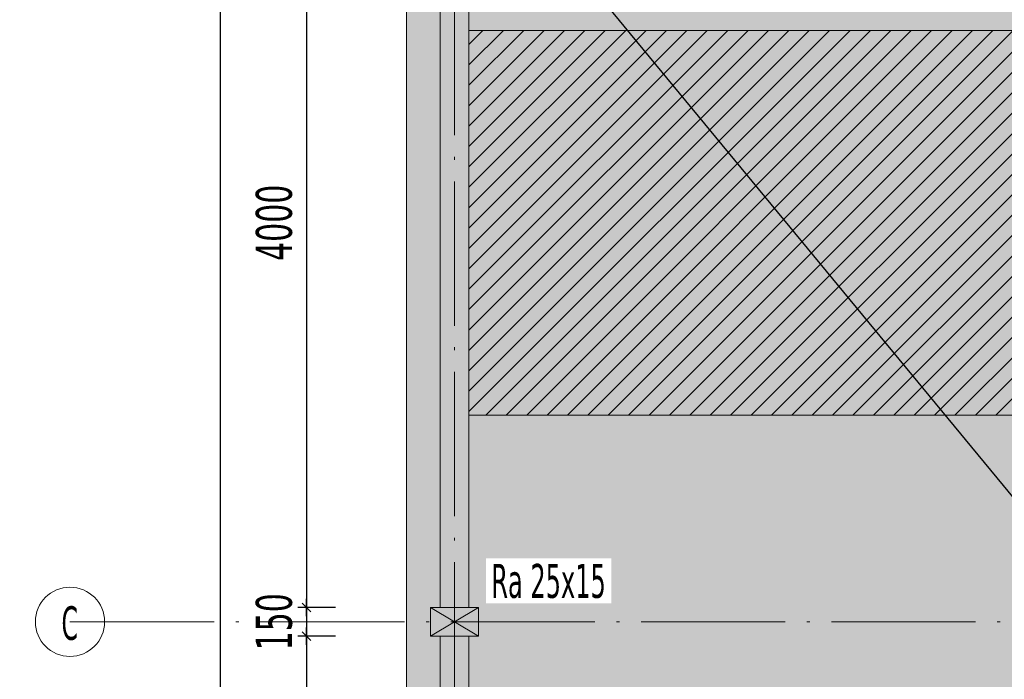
# Model space of a CAD drawing. Header units: millimetres. Extents: x 0 to 1517, y -116 to 725.
# Tile 17 of 256: x 357 to 425, y 90 to 135. Entities that reach past the tile are written whole.
import ezdxf

# ---------------------------------------------------------------- set-up
doc = ezdxf.new("R2010")
doc.units = ezdxf.units.MM
doc.linetypes.add('CADWORK_5', pattern=[13.2, 10, -1.5, 0.2, -1.5])
doc.layers.add('Ech.1_75', color=7, linetype='Continuous')
doc.styles.add('tahoma-', font='txt', dxfattribs={"height": 1})
doc.styles.add('tahoma-z-r', font='txt', dxfattribs={"width": 0.704918})
doc.dimstyles.new('ISO-25', dxfattribs={"dimtxt": 2.5, "dimasz": 2.5, "dimexe": 1.25, "dimexo": 0.625, "dimtad": 1, "dimtxsty": 'Standard', "dimcen": 2.5, "dimadec": 0, "dimazin": 0, "dimtfac": 1, "dimtmove": 0, "dimatfit": 3, "dimfxl": 1, "dimarcsym": 0})

# ---------------------------------------------------------------- blocks, each defined once
blk = doc.blocks.new('cw-dimension-symbol5')
at = {"linetype": 'Continuous', "lineweight": -2}
blk.add_hatch(color=0, dxfattribs=at).paths.add_polyline_path([(0, 0), (-1, 0.25), (-1, -0.25)])
at = {"color": 0, "linetype": 'Continuous', "lineweight": -2}
for p, q in [((0, 0), (-1, 0.25)), ((-1, 0.25), (-1, -0.25)), ((-1, -0.25), (0, 0))]:
    blk.add_line(p, q, dxfattribs=at)
blk = doc.blocks.new('*D112')
at = {"layer": 'Defpoints', "color": 0}
for p in [(388.241, 147.988), (479.575, 37.322), (479.575, 37.322)]:
    blk.add_point(p, dxfattribs=at)
at = {"layer": 'Ech.1_75', "color": 0, "linetype": 'Continuous', "lineweight": -2}
for p, q in [((388.241, 147.988), (388.704, 148.37)), ((389.005, 147.063), (478.811, 38.247)), ((479.575, 37.322), (480.037, 37.704))]:
    blk.add_line(p, q, dxfattribs=at)
at = {"layer": 'Ech.1_75', "color": 0, "lineweight": -2, "xscale": 1.200000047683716, "yscale": 1.200000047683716, "zscale": 1.200000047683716}
for p, rotation in [((388.241, 147.988), 129.5328984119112), ((479.575, 37.322), 309.5328984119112)]:
    blk.add_blockref('cw-dimension-symbol5', p, dxfattribs=dict(at, rotation=rotation))
blk = doc.blocks.new('cw-dimension-symbol2')
at = {"color": 0, "linetype": 'Continuous', "lineweight": -2}
for p, q in [((-1, 0), (1, 0)), ((-0.5, -0.5), (0.5, 0.5))]:
    blk.add_line(p, q, dxfattribs=at)
blk = doc.blocks.new('*D157')
at = {"layer": 'Defpoints', "color": 0}
for p in [(378.985, 147.988), (376.985, 94.655), (378.985, 94.655)]:
    blk.add_point(p, dxfattribs=at)
at = {"layer": 'Ech.1_75', "color": 0, "linetype": 'Continuous', "lineweight": -2}
for p, q in [((378.985, 147.988), (376.385, 147.988)), ((376.985, 147.388), (376.985, 95.255)), ((378.985, 94.655), (376.385, 94.655))]:
    blk.add_line(p, q, dxfattribs=at)
at = {"layer": 'Ech.1_75', "color": 0, "lineweight": -2, "xscale": 0.6000000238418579, "yscale": 0.6000000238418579, "zscale": 0.6000000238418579}
for p, rotation in [((376.985, 147.988), 90), ((376.985, 94.655), 270)]:
    blk.add_blockref('cw-dimension-symbol2', p, dxfattribs=dict(at, rotation=rotation))
at = {"layer": 'Ech.1_75', "color": 7, "linetype": 'Continuous', "lineweight": 5, "insert": (374.735, 121.322), "char_height": 2.5, "attachment_point": 5, "rotation": 90, "style": 'tahoma-z-r'}
blk.add_mtext('4000', dxfattribs=at)
blk = doc.blocks.new('*D158')
at = {"layer": 'Defpoints', "color": 0}
for p in [(378.985, 94.655), (376.985, 92.655), (378.985, 92.655)]:
    blk.add_point(p, dxfattribs=at)
at = {"layer": 'Ech.1_75', "color": 0, "linetype": 'Continuous', "lineweight": -2}
for p, q in [((378.985, 94.655), (376.385, 94.655)), ((376.985, 94.055), (376.985, 93.255)), ((378.985, 92.655), (376.385, 92.655))]:
    blk.add_line(p, q, dxfattribs=at)
at = {"layer": 'Ech.1_75', "color": 0, "lineweight": -2, "xscale": 0.6000000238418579, "yscale": 0.6000000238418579, "zscale": 0.6000000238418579}
for p, rotation in [((376.985, 94.655), 90), ((376.985, 92.655), 270)]:
    blk.add_blockref('cw-dimension-symbol2', p, dxfattribs=dict(at, rotation=rotation))
at = {"layer": 'Ech.1_75', "color": 7, "linetype": 'Continuous', "lineweight": 5, "insert": (374.735, 93.655), "char_height": 2.5, "attachment_point": 5, "rotation": 90, "style": 'tahoma-z-r'}
blk.add_mtext('150', dxfattribs=at)
blk = doc.blocks.new('*D159')
at = {"layer": 'Defpoints', "color": 0}
for p in [(378.985, 92.655), (376.985, 39.322), (378.985, 39.322)]:
    blk.add_point(p, dxfattribs=at)
at = {"layer": 'Ech.1_75', "color": 0, "linetype": 'Continuous', "lineweight": -2}
for p, q in [((378.985, 92.655), (376.385, 92.655)), ((376.985, 92.055), (376.985, 39.922)), ((378.985, 39.322), (376.385, 39.322))]:
    blk.add_line(p, q, dxfattribs=at)
at = {"layer": 'Ech.1_75', "color": 0, "lineweight": -2, "xscale": 0.6000000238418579, "yscale": 0.6000000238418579, "zscale": 0.6000000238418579}
for p, rotation in [((376.985, 92.655), 90), ((376.985, 39.322), 270)]:
    blk.add_blockref('cw-dimension-symbol2', p, dxfattribs=dict(at, rotation=rotation))
at = {"layer": 'Ech.1_75', "color": 7, "linetype": 'Continuous', "lineweight": 5, "insert": (374.735, 65.988), "char_height": 2.5, "attachment_point": 5, "rotation": 90, "style": 'tahoma-z-r'}
blk.add_mtext('4000', dxfattribs=at)
blk = doc.blocks.new('*D165')
at = {"layer": 'Defpoints', "color": 0}
for p in [(372.985, 149.988), (370.985, -72.012), (372.985, -72.012)]:
    blk.add_point(p, dxfattribs=at)
at = {"layer": 'Ech.1_75', "color": 0, "linetype": 'Continuous', "lineweight": -2}
for p, q in [((372.985, 149.988), (370.385, 149.988)), ((370.985, 149.388), (370.985, -71.412)), ((372.985, -72.012), (370.385, -72.012))]:
    blk.add_line(p, q, dxfattribs=at)
at = {"layer": 'Ech.1_75', "color": 0, "lineweight": -2, "xscale": 0.6000000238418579, "yscale": 0.6000000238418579, "zscale": 0.6000000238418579}
for p, rotation in [((370.985, 149.988), 90), ((370.985, -72.012), 270)]:
    blk.add_blockref('cw-dimension-symbol2', p, dxfattribs=dict(at, rotation=rotation))
at = {"layer": 'Ech.1_75', "color": 7, "linetype": 'Continuous', "lineweight": 5, "insert": (368.735, 38.988), "char_height": 2.5, "attachment_point": 5, "rotation": 90, "style": 'tahoma-z-r'}
blk.add_mtext('16650', dxfattribs=at)

msp = doc.modelspace()

# ---------------------------------------------------------------- hatches: boundary and pattern name
at = {"layer": 'Ech.1_75', "linetype": 'Continuous', "lineweight": 5, "true_color": 0xfdfdfd, "transparency": 33554687}
for points in [[(388.241, 147.988), (386.241, 147.988), (386.241, 94.655), (388.241, 94.655), (388.241, 147.988)], [(388.241, 92.655), (386.241, 92.655), (386.241, 39.322), (388.241, 39.322), (388.241, 92.655)]]:
    msp.add_hatch(color=7, dxfattribs=at).paths.add_polyline_path(points)
at = {"layer": 'Ech.1_75', "linetype": 'Continuous', "lineweight": 5, "true_color": 0xf3f3f3, "transparency": 33554687}
for points in [[(388.241, 134.655), (480.868, 134.655), (480.868, 147.195), (480.78, 147.195), (480.692, 147.302), (480.632, 147.302), (480.632, 147.064), (480.721, 147.024), (480.721, 146.687), (480.632, 146.647), (480.632, 146.408), (480.77, 146.408), (480.77, 146.495), (480.79, 146.495), (480.79, 146.388), (480.612, 146.388), (480.612, 146.66), (480.701, 146.7), (480.701, 147.011), (480.612, 147.051), (480.612, 147.322), (480.548, 147.322), (480.548, 146.655), (480.468, 146.655), (480.468, 147.908), (479.215, 147.908), (479.215, 147.988), (434.908, 147.988), (434.908, 147.322), (432.908, 147.322), (432.908, 147.988), (388.241, 147.988), (388.241, 134.655)], [(383.908, -67.012), (386.588, -67.012), (386.588, -30.138), (386.748, -30.138), (386.748, -67.012), (388.241, -67.012), (388.241, -29.425), (387.148, -29.425), (387.148, -30.678), (387.068, -30.678), (387.068, -30.945), (386.89, -30.945), (386.89, -30.838), (386.91, -30.838), (386.91, -30.925), (387.048, -30.925), (387.048, -30.687), (386.959, -30.647), (386.959, -30.31), (387.048, -30.27), (387.048, -30.032), (386.988, -30.032), (386.9, -30.138), (386.792, -30.138), (386.703, -30.032), (386.633, -30.032), (386.544, -30.138), (386.436, -30.138), (386.348, -30.032), (386.288, -30.032), (386.288, -30.27), (386.377, -30.31), (386.377, -30.647), (386.288, -30.687), (386.288, -30.925), (386.426, -30.925), (386.426, -30.838), (386.446, -30.838), (386.446, -30.945), (386.268, -30.945), (386.268, -30.674), (386.357, -30.634), (386.357, -30.323), (386.268, -30.283), (386.268, -30.012), (386.357, -30.012), (386.446, -30.118), (386.535, -30.118), (386.624, -30.012), (386.401, -30.012), (386.401, -29.345), (385.575, -29.345), (385.575, -27.345), (386.241, -27.345), (386.241, 37.322), (385.575, 37.322), (385.575, 39.322), (386.241, 39.322), (386.241, 92.655), (385.575, 92.655), (385.575, 94.655), (386.241, 94.655), (386.241, 145.655), (383.908, 145.655), (383.908, -67.012)]]:
    msp.add_hatch(color=7, dxfattribs=at).paths.add_polyline_path(points)
at = {"layer": 'Ech.1_75', "linetype": 'Continuous', "lineweight": 5, "true_color": 0xdcdcdc, "transparency": 33554687}
for points in [[(388.241, 107.988), (480.868, 107.988), (480.868, 134.655), (388.241, 134.655), (388.241, 107.988)], [(385.575, 92.655), (388.908, 92.655), (388.908, 94.655), (385.575, 94.655), (385.575, 92.655)]]:
    msp.add_hatch(color=254, dxfattribs=at).paths.add_polyline_path(points)
at = {"layer": 'Ech.1_75', "linetype": 'Continuous', "lineweight": 5, "transparency": 33554687}
h = msp.add_hatch(dxfattribs=at)
h.set_pattern_fill('CDWK_11', style=0, pattern_type=2)
h.set_pattern_definition([(45, (0, 0), (-0.7071068, 0.7071068), [])])
h.paths.add_polyline_path([(388.241, 107.988), (480.868, 107.988), (480.868, 134.655), (388.241, 134.655), (388.241, 107.988)])
at = {"layer": 'Ech.1_75', "linetype": 'Continuous', "lineweight": 5, "true_color": 0xf3f3f3, "transparency": 33554687}
h = msp.add_hatch(color=7, dxfattribs=at)
h.paths.add_polyline_path([(435.241, 107.988), (388.241, 107.988), (388.241, 94.655), (388.908, 94.655), (388.908, 92.655), (388.241, 92.655), (388.241, 39.322), (388.908, 39.322), (388.908, 37.322), (432.575, 37.322), (432.575, 39.655), (435.241, 39.655), (435.241, 37.322), (479.575, 37.322), (479.575, 54.655), (480.908, 54.655), (480.908, 55.522), (481.041, 55.522), (481.041, 56.055), (480.375, 56.055), (480.375, 56.455), (479.256, 56.455), (479.256, 56.588), (479.29, 56.588), (479.29, 64.855), (479.256, 64.855), (479.256, 64.988), (480.375, 64.988), (480.375, 65.388), (481.041, 65.388), (481.041, 76.455), (480.908, 76.455), (480.908, 77.322), (479.575, 77.322), (479.575, 92.655), (478.908, 92.655), (478.908, 94.655), (479.215, 94.655), (479.215, 94.735), (480.468, 94.735), (480.468, 95.988), (480.548, 95.988), (480.548, 96.255), (480.726, 96.255), (480.726, 96.148), (480.706, 96.148), (480.706, 96.235), (480.568, 96.235), (480.568, 95.997), (480.657, 95.957), (480.657, 95.62), (480.568, 95.58), (480.568, 95.342), (480.628, 95.342), (480.716, 95.448), (480.824, 95.448), (480.913, 95.342), (480.983, 95.342), (481.072, 95.448), (481.18, 95.448), (481.268, 95.342), (481.328, 95.342), (481.328, 95.58), (481.239, 95.62), (481.239, 95.957), (481.328, 95.997), (481.328, 96.235), (481.19, 96.235), (481.19, 96.148), (481.17, 96.148), (481.17, 96.255), (481.348, 96.255), (481.348, 95.984), (481.259, 95.944), (481.259, 95.633), (481.348, 95.593), (481.348, 95.322), (481.259, 95.322), (481.17, 95.428), (481.081, 95.428), (480.992, 95.322), (481.215, 95.322), (481.215, 94.655), (481.575, 94.655), (481.575, 107.988), (481.028, 107.988), (481.028, 95.448), (480.868, 95.448), (480.868, 107.988), (435.241, 107.988)])
h.paths.add_polyline_path([(435.241, 94.988), (435.241, 92.322), (432.575, 92.322), (432.575, 94.988), (435.241, 94.988)])

# ---------------------------------------------------------------- linework, layer by layer
at = {"layer": 'Ech.1_75', "color": 9, "linetype": 'Continuous', "lineweight": 5, "transparency": 33554687}
for p, q in [((388.908, 92.655), (385.575, 94.655)), ((388.908, 94.655), (385.575, 92.655))]:
    msp.add_line(p, q, dxfattribs=at)
at = {"layer": 'Ech.1_75', "color": 7, "linetype": 'CADWORK_5', "lineweight": 5}
msp.add_lwpolyline([(387.241, -97.012), (387.241, 215.655)], dxfattribs=at)
at = {"layer": 'Ech.1_75', "color": 7, "linetype": 'Continuous', "lineweight": 5}
for points in [[(388.241, 147.988), (386.241, 147.988), (386.241, 94.655), (388.241, 94.655), (388.241, 147.988)], [(388.241, 107.988), (480.868, 107.988), (480.868, 134.655), (388.241, 134.655), (388.241, 107.988)], [(385.575, 92.655), (388.908, 92.655), (388.908, 94.655), (385.575, 94.655), (385.575, 92.655)], [(388.241, 92.655), (386.241, 92.655), (386.241, 39.322), (388.241, 39.322), (388.241, 92.655)]]:
    msp.add_lwpolyline(points, close=True, dxfattribs=at)
for points in [[(432.908, 147.988), (388.241, 147.988), (388.241, 134.655), (388.241, 134.655), (480.868, 134.655)], [(386.241, 39.322), (386.241, 92.655), (385.575, 92.655), (385.575, 94.655), (386.241, 94.655), (386.241, 145.655), (383.908, 145.655), (383.908, -67.012)], [(435.241, 107.988), (388.241, 107.988), (388.241, 94.655), (388.908, 94.655), (388.908, 92.655), (388.241, 92.655), (388.241, 39.322)]]:
    msp.add_lwpolyline(points, dxfattribs=at)

# ---------------------------------------------------------------- dimensions: what is measured, and where the dimension line sits
for base, p1, p2, text, override, picture, middle in [((370.985, -72.012), (372.985, 149.988), (372.985, -72.012), '16650', {"dimtxt": 2.5, "dimasz": 0.6, "dimexe": 0.6, "dimexo": 0, "dimgap": 0, "dimdec": 2, "dimlfac": 1, "dimtxsty": 'tahoma-z-r', "dimblk": 'cw-dimension-symbol2', "dimclrt": 7, "dimtmove": 2}, '*D165', (368.735, 38.988)), ((376.985, 94.655), (378.985, 147.988), (378.985, 94.655), '4000', {"dimtxt": 2.5, "dimasz": 0.6, "dimexe": 0.6, "dimexo": 0, "dimgap": 0, "dimdec": 2, "dimlfac": 1, "dimtxsty": 'tahoma-z-r', "dimblk": 'cw-dimension-symbol2', "dimclrt": 7, "dimtmove": 2}, '*D157', (374.735, 121.322)), ((376.985, 92.655), (378.985, 94.655), (378.985, 92.655), '150', {"dimtxt": 2.5, "dimasz": 0.6, "dimexe": 0.6, "dimexo": 0, "dimgap": 0, "dimdec": 0, "dimlfac": 1, "dimtxsty": 'tahoma-z-r', "dimblk": 'cw-dimension-symbol2', "dimclrt": 7, "dimtmove": 2}, '*D158', (374.735, 93.655)), ((376.985, 39.322), (378.985, 92.655), (378.985, 39.322), '4000', {"dimtxt": 2.5, "dimasz": 0.6, "dimexe": 0.6, "dimexo": 0, "dimgap": 0, "dimdec": 2, "dimlfac": 1, "dimtxsty": 'tahoma-z-r', "dimblk": 'cw-dimension-symbol2', "dimclrt": 7, "dimtmove": 2}, '*D159', (374.735, 65.988))]:
    dim = msp.add_linear_dim(base=base, p1=p1, p2=p2, angle=270, text=text, dimstyle='ISO-25', override=override, dxfattribs=at)
    dim.commit()
    dim.dimension.update_dxf_attribs({"geometry": picture, "text_midpoint": middle, "dimtype": 161, "text_rotation": 90})

# ---------------------------------------------------------------- wipeouts: each hides what was drawn before it
at = {"linetype": 'Continuous'}
msp.add_wipeout([(360.575, 91.255), (360.59, 91.255), (360.605, 91.255), (360.62, 91.256), (360.635, 91.256), (360.65, 91.256), (360.665, 91.257), (360.68, 91.257), (360.695, 91.258), (360.71, 91.259), (360.725, 91.26), (360.74, 91.261), (360.755, 91.262), (360.77, 91.263), (360.786, 91.264), (360.801, 91.266), (360.816, 91.267), (360.831, 91.269), (360.846, 91.27), (360.861, 91.272), (360.875, 91.274), (360.89, 91.276), (360.905, 91.278), (360.92, 91.28), (360.935, 91.282), (360.95, 91.285), (360.965, 91.287), (360.98, 91.29), (360.995, 91.292), (361.01, 91.295), (361.024, 91.298), (361.039, 91.3), (361.054, 91.303), (361.069, 91.307), (361.083, 91.31), (361.098, 91.313), (361.113, 91.316), (361.128, 91.32), (361.142, 91.323), (361.157, 91.327), (361.172, 91.331), (361.186, 91.334), (361.201, 91.338), (361.215, 91.342), (361.23, 91.346), (361.244, 91.35), (361.259, 91.355), (361.273, 91.359), (361.288, 91.363), (361.302, 91.368), (361.316, 91.373), (361.331, 91.377), (361.345, 91.382), (361.359, 91.387), (361.373, 91.392), (361.388, 91.397), (361.402, 91.402), (361.416, 91.407), (361.43, 91.413), (361.444, 91.418), (361.458, 91.424), (361.472, 91.429), (361.486, 91.435), (361.5, 91.441), (361.514, 91.447), (361.528, 91.452), (361.542, 91.459), (361.555, 91.465), (361.569, 91.471), (361.583, 91.477), (361.597, 91.484), (361.61, 91.49), (361.624, 91.497), (361.637, 91.503), (361.651, 91.51), (361.664, 91.517), (361.678, 91.524), (361.691, 91.531), (361.704, 91.538), (361.718, 91.545), (361.731, 91.552), (361.744, 91.559), (361.757, 91.567), (361.77, 91.574), (361.783, 91.582), (361.796, 91.589), (361.809, 91.597), (361.822, 91.605), (361.835, 91.613), (361.848, 91.621), (361.861, 91.629), (361.873, 91.637), (361.886, 91.645), (361.899, 91.653), (361.911, 91.662), (361.924, 91.67), (361.936, 91.679), (361.949, 91.687), (361.961, 91.696), (361.973, 91.705), (361.985, 91.713), (361.998, 91.722), (362.01, 91.731), (362.022, 91.74), (362.034, 91.75), (362.046, 91.759), (362.058, 91.768), (362.069, 91.777), (362.081, 91.787), (362.093, 91.796), (362.104, 91.806), (362.116, 91.816), (362.128, 91.825), (362.139, 91.835), (362.15, 91.845), (362.162, 91.855), (362.173, 91.865), (362.184, 91.875), (362.195, 91.885), (362.207, 91.895), (362.218, 91.906), (362.229, 91.916), (362.239, 91.926), (362.25, 91.937), (362.261, 91.947), (362.272, 91.958), (362.282, 91.969), (362.293, 91.98), (362.303, 91.99), (362.314, 92.001), (362.324, 92.012), (362.334, 92.023), (362.345, 92.034), (362.355, 92.045), (362.365, 92.057), (362.375, 92.068), (362.385, 92.079), (362.395, 92.091), (362.405, 92.102), (362.414, 92.114), (362.424, 92.125), (362.433, 92.137), (362.443, 92.149), (362.452, 92.16), (362.462, 92.172), (362.471, 92.184), (362.48, 92.196), (362.489, 92.208), (362.498, 92.22), (362.507, 92.232), (362.516, 92.244), (362.525, 92.257), (362.534, 92.269), (362.543, 92.281), (362.551, 92.294), (362.56, 92.306), (362.568, 92.319), (362.576, 92.331), (362.585, 92.344), (362.593, 92.356), (362.601, 92.369), (362.609, 92.382), (362.617, 92.395), (362.625, 92.408), (362.633, 92.42), (362.64, 92.433), (362.648, 92.446), (362.656, 92.459), (362.663, 92.473), (362.671, 92.486), (362.678, 92.499), (362.685, 92.512), (362.692, 92.525), (362.699, 92.539), (362.706, 92.552), (362.713, 92.566), (362.72, 92.579), (362.727, 92.592), (362.733, 92.606), (362.74, 92.62), (362.746, 92.633), (362.753, 92.647), (362.759, 92.661), (362.765, 92.674), (362.771, 92.688), (362.777, 92.702), (362.783, 92.716), (362.789, 92.73), (362.795, 92.744), (362.801, 92.758), (362.806, 92.772), (362.812, 92.786), (362.817, 92.8), (362.822, 92.814), (362.828, 92.828), (362.833, 92.842), (362.838, 92.856), (362.843, 92.871), (362.848, 92.885), (362.853, 92.899), (362.857, 92.913), (362.862, 92.928), (362.866, 92.942), (362.871, 92.957), (362.875, 92.971), (362.879, 92.986), (362.884, 93), (362.888, 93.015), (362.892, 93.029), (362.895, 93.044), (362.899, 93.058), (362.903, 93.073), (362.907, 93.088), (362.91, 93.102), (362.914, 93.117), (362.917, 93.132), (362.92, 93.146), (362.923, 93.161), (362.926, 93.176), (362.929, 93.191), (362.932, 93.205), (362.935, 93.22), (362.938, 93.235), (362.94, 93.25), (362.943, 93.265), (362.945, 93.28), (362.947, 93.295), (362.95, 93.309), (362.952, 93.324), (362.954, 93.339), (362.956, 93.354), (362.958, 93.369), (362.959, 93.384), (362.961, 93.399), (362.963, 93.414), (362.964, 93.429), (362.965, 93.444), (362.967, 93.459), (362.968, 93.474), (362.969, 93.489), (362.97, 93.504), (362.971, 93.519), (362.972, 93.535), (362.972, 93.55), (362.973, 93.565), (362.973, 93.58), (362.974, 93.595), (362.974, 93.61), (362.974, 93.625), (362.975, 93.64), (362.975, 93.655), (362.975, 93.67), (362.974, 93.685), (362.974, 93.7), (362.974, 93.715), (362.973, 93.73), (362.973, 93.746), (362.972, 93.761), (362.972, 93.776), (362.971, 93.791), (362.97, 93.806), (362.969, 93.821), (362.968, 93.836), (362.967, 93.851), (362.965, 93.866), (362.964, 93.881), (362.963, 93.896), (362.961, 93.911), (362.959, 93.926), (362.958, 93.941), (362.956, 93.956), (362.954, 93.971), (362.952, 93.986), (362.95, 94.001), (362.947, 94.016), (362.945, 94.031), (362.943, 94.045), (362.94, 94.06), (362.938, 94.075), (362.935, 94.09), (362.932, 94.105), (362.929, 94.12), (362.926, 94.134), (362.923, 94.149), (362.92, 94.164), (362.917, 94.179), (362.914, 94.193), (362.91, 94.208), (362.907, 94.223), (362.903, 94.237), (362.899, 94.252), (362.895, 94.267), (362.892, 94.281), (362.888, 94.296), (362.884, 94.31), (362.879, 94.325), (362.875, 94.339), (362.871, 94.354), (362.866, 94.368), (362.862, 94.382), (362.857, 94.397), (362.853, 94.411), (362.848, 94.425), (362.843, 94.44), (362.838, 94.454), (362.833, 94.468), (362.828, 94.482), (362.822, 94.496), (362.817, 94.51), (362.812, 94.525), (362.806, 94.539), (362.801, 94.553), (362.795, 94.567), (362.789, 94.581), (362.783, 94.594), (362.777, 94.608), (362.771, 94.622), (362.765, 94.636), (362.759, 94.65), (362.753, 94.663), (362.746, 94.677), (362.74, 94.691), (362.733, 94.704), (362.727, 94.718), (362.72, 94.731), (362.713, 94.745), (362.706, 94.758), (362.699, 94.771), (362.692, 94.785), (362.685, 94.798), (362.678, 94.811), (362.671, 94.825), (362.663, 94.838), (362.656, 94.851), (362.648, 94.864), (362.64, 94.877), (362.633, 94.89), (362.625, 94.903), (362.617, 94.916), (362.609, 94.928), (362.601, 94.941), (362.593, 94.954), (362.585, 94.966), (362.576, 94.979), (362.568, 94.992), (362.56, 95.004), (362.551, 95.017), (362.543, 95.029), (362.534, 95.041), (362.525, 95.054), (362.516, 95.066), (362.507, 95.078), (362.498, 95.09), (362.489, 95.102), (362.48, 95.114), (362.471, 95.126), (362.462, 95.138), (362.452, 95.15), (362.443, 95.162), (362.433, 95.173), (362.424, 95.185), (362.414, 95.197), (362.405, 95.208), (362.395, 95.22), (362.385, 95.231), (362.375, 95.242), (362.365, 95.254), (362.355, 95.265), (362.345, 95.276), (362.334, 95.287), (362.324, 95.298), (362.314, 95.309), (362.303, 95.32), (362.293, 95.331), (362.282, 95.341), (362.272, 95.352), (362.261, 95.363), (362.25, 95.373), (362.239, 95.384), (362.229, 95.394), (362.218, 95.405), (362.207, 95.415), (362.195, 95.425), (362.184, 95.435), (362.173, 95.445), (362.162, 95.455), (362.15, 95.465), (362.139, 95.475), (362.128, 95.485), (362.116, 95.495), (362.104, 95.504), (362.093, 95.514), (362.081, 95.523), (362.069, 95.533), (362.058, 95.542), (362.046, 95.551), (362.034, 95.561), (362.022, 95.57), (362.01, 95.579), (361.998, 95.588), (361.985, 95.597), (361.973, 95.606), (361.961, 95.614), (361.949, 95.623), (361.936, 95.632), (361.924, 95.64), (361.911, 95.649), (361.899, 95.657), (361.886, 95.665), (361.873, 95.673), (361.861, 95.681), (361.848, 95.69), (361.835, 95.697), (361.822, 95.705), (361.809, 95.713), (361.796, 95.721), (361.783, 95.729), (361.77, 95.736), (361.757, 95.744), (361.744, 95.751), (361.731, 95.758), (361.718, 95.765), (361.704, 95.773), (361.691, 95.78), (361.678, 95.787), (361.664, 95.794), (361.651, 95.8), (361.637, 95.807), (361.624, 95.814), (361.61, 95.82), (361.597, 95.827), (361.583, 95.833), (361.569, 95.839), (361.555, 95.846), (361.542, 95.852), (361.528, 95.858), (361.514, 95.864), (361.5, 95.87), (361.486, 95.875), (361.472, 95.881), (361.458, 95.887), (361.444, 95.892), (361.43, 95.897), (361.416, 95.903), (361.402, 95.908), (361.388, 95.913), (361.373, 95.918), (361.359, 95.923), (361.345, 95.928), (361.331, 95.933), (361.316, 95.938), (361.302, 95.942), (361.288, 95.947), (361.273, 95.951), (361.259, 95.956), (361.244, 95.96), (361.23, 95.964), (361.215, 95.968), (361.201, 95.972), (361.186, 95.976), (361.172, 95.98), (361.157, 95.983), (361.142, 95.987), (361.128, 95.991), (361.113, 95.994), (361.098, 95.997), (361.083, 96.001), (361.069, 96.004), (361.054, 96.007), (361.039, 96.01), (361.024, 96.013), (361.01, 96.015), (360.995, 96.018), (360.98, 96.021), (360.965, 96.023), (360.95, 96.026), (360.935, 96.028), (360.92, 96.03), (360.905, 96.032), (360.89, 96.034), (360.875, 96.036), (360.861, 96.038), (360.846, 96.04), (360.831, 96.041), (360.816, 96.043), (360.801, 96.044), (360.786, 96.046), (360.77, 96.047), (360.755, 96.048), (360.74, 96.049), (360.725, 96.05), (360.71, 96.051), (360.695, 96.052), (360.68, 96.053), (360.665, 96.053), (360.65, 96.054), (360.635, 96.054), (360.62, 96.055), (360.605, 96.055), (360.59, 96.055), (360.575, 96.055), (360.56, 96.055), (360.545, 96.055), (360.529, 96.055), (360.514, 96.054), (360.499, 96.054), (360.484, 96.053), (360.469, 96.053), (360.454, 96.052), (360.439, 96.051), (360.424, 96.05), (360.409, 96.049), (360.394, 96.048), (360.379, 96.047), (360.364, 96.046), (360.349, 96.044), (360.334, 96.043), (360.319, 96.041), (360.304, 96.04), (360.289, 96.038), (360.274, 96.036), (360.259, 96.034), (360.244, 96.032), (360.229, 96.03), (360.214, 96.028), (360.199, 96.026), (360.184, 96.023), (360.169, 96.021), (360.155, 96.018), (360.14, 96.015), (360.125, 96.013), (360.11, 96.01), (360.095, 96.007), (360.081, 96.004), (360.066, 96.001), (360.051, 95.997), (360.036, 95.994), (360.022, 95.991), (360.007, 95.987), (359.992, 95.983), (359.978, 95.98), (359.963, 95.976), (359.949, 95.972), (359.934, 95.968), (359.92, 95.964), (359.905, 95.96), (359.891, 95.956), (359.876, 95.951), (359.862, 95.947), (359.847, 95.942), (359.833, 95.938), (359.819, 95.933), (359.804, 95.928), (359.79, 95.923), (359.776, 95.918), (359.762, 95.913), (359.748, 95.908), (359.733, 95.903), (359.719, 95.897), (359.705, 95.892), (359.691, 95.887), (359.677, 95.881), (359.663, 95.875), (359.649, 95.87), (359.635, 95.864), (359.622, 95.858), (359.608, 95.852), (359.594, 95.846), (359.58, 95.839), (359.566, 95.833), (359.553, 95.827), (359.539, 95.82), (359.526, 95.814), (359.512, 95.807), (359.499, 95.8), (359.485, 95.794), (359.472, 95.787), (359.458, 95.78), (359.445, 95.773), (359.432, 95.765), (359.418, 95.758), (359.405, 95.751), (359.392, 95.744), (359.379, 95.736), (359.366, 95.729), (359.353, 95.721), (359.34, 95.713), (359.327, 95.705), (359.314, 95.697), (359.301, 95.69), (359.289, 95.681), (359.276, 95.673), (359.263, 95.665), (359.251, 95.657), (359.238, 95.649), (359.226, 95.64), (359.213, 95.632), (359.201, 95.623), (359.189, 95.614), (359.176, 95.606), (359.164, 95.597), (359.152, 95.588), (359.14, 95.579), (359.128, 95.57), (359.116, 95.561), (359.104, 95.551), (359.092, 95.542), (359.08, 95.533), (359.068, 95.523), (359.057, 95.514), (359.045, 95.504), (359.033, 95.495), (359.022, 95.485), (359.01, 95.475), (358.999, 95.465), (358.988, 95.455), (358.976, 95.445), (358.965, 95.435), (358.954, 95.425), (358.943, 95.415), (358.932, 95.405), (358.921, 95.394), (358.91, 95.384), (358.899, 95.373), (358.888, 95.363), (358.878, 95.352), (358.867, 95.341), (358.856, 95.331), (358.846, 95.32), (358.836, 95.309), (358.825, 95.298), (358.815, 95.287), (358.805, 95.276), (358.794, 95.265), (358.784, 95.254), (358.774, 95.242), (358.764, 95.231), (358.755, 95.22), (358.745, 95.208), (358.735, 95.197), (358.725, 95.185), (358.716, 95.173), (358.706, 95.162), (358.697, 95.15), (358.688, 95.138), (358.678, 95.126), (358.669, 95.114), (358.66, 95.102), (358.651, 95.09), (358.642, 95.078), (358.633, 95.066), (358.624, 95.054), (358.615, 95.041), (358.607, 95.029), (358.598, 95.017), (358.59, 95.004), (358.581, 94.992), (358.573, 94.979), (358.565, 94.966), (358.556, 94.954), (358.548, 94.941), (358.54, 94.928), (358.532, 94.916), (358.524, 94.903), (358.517, 94.89), (358.509, 94.877), (358.501, 94.864), (358.494, 94.851), (358.486, 94.838), (358.479, 94.825), (358.472, 94.811), (358.464, 94.798), (358.457, 94.785), (358.45, 94.771), (358.443, 94.758), (358.436, 94.745), (358.429, 94.731), (358.423, 94.718), (358.416, 94.704), (358.41, 94.691), (358.403, 94.677), (358.397, 94.663), (358.39, 94.65), (358.384, 94.636), (358.378, 94.622), (358.372, 94.608), (358.366, 94.594), (358.36, 94.581), (358.354, 94.567), (358.349, 94.553), (358.343, 94.539), (358.338, 94.525), (358.332, 94.51), (358.327, 94.496), (358.322, 94.482), (358.317, 94.468), (358.311, 94.454), (358.307, 94.44), (358.302, 94.425), (358.297, 94.411), (358.292, 94.397), (358.288, 94.382), (358.283, 94.368), (358.279, 94.354), (358.274, 94.339), (358.27, 94.325), (358.266, 94.31), (358.262, 94.296), (358.258, 94.281), (358.254, 94.267), (358.25, 94.252), (358.246, 94.237), (358.243, 94.223), (358.239, 94.208), (358.236, 94.193), (358.232, 94.179), (358.229, 94.164), (358.226, 94.149), (358.223, 94.134), (358.22, 94.12), (358.217, 94.105), (358.214, 94.09), (358.212, 94.075), (358.209, 94.06), (358.207, 94.045), (358.204, 94.031), (358.202, 94.016), (358.2, 94.001), (358.198, 93.986), (358.196, 93.971), (358.194, 93.956), (358.192, 93.941), (358.19, 93.926), (358.188, 93.911), (358.187, 93.896), (358.185, 93.881), (358.184, 93.866), (358.183, 93.851), (358.181, 93.836), (358.18, 93.821), (358.179, 93.806), (358.179, 93.791), (358.178, 93.776), (358.177, 93.761), (358.176, 93.746), (358.176, 93.73), (358.175, 93.715), (358.175, 93.7), (358.175, 93.685), (358.175, 93.67), (358.175, 93.655), (358.175, 93.64), (358.175, 93.625), (358.175, 93.61), (358.175, 93.595), (358.176, 93.58), (358.176, 93.565), (358.177, 93.55), (358.178, 93.535), (358.179, 93.519), (358.179, 93.504), (358.18, 93.489), (358.181, 93.474), (358.183, 93.459), (358.184, 93.444), (358.185, 93.429), (358.187, 93.414), (358.188, 93.399), (358.19, 93.384), (358.192, 93.369), (358.194, 93.354), (358.196, 93.339), (358.198, 93.324), (358.2, 93.309), (358.202, 93.295), (358.204, 93.28), (358.207, 93.265), (358.209, 93.25), (358.212, 93.235), (358.214, 93.22), (358.217, 93.205), (358.22, 93.191), (358.223, 93.176), (358.226, 93.161), (358.229, 93.146), (358.232, 93.132), (358.236, 93.117), (358.239, 93.102), (358.243, 93.088), (358.246, 93.073), (358.25, 93.058), (358.254, 93.044), (358.258, 93.029), (358.262, 93.015), (358.266, 93), (358.27, 92.986), (358.274, 92.971), (358.279, 92.957), (358.283, 92.942), (358.288, 92.928), (358.292, 92.913), (358.297, 92.899), (358.302, 92.885), (358.307, 92.871), (358.311, 92.856), (358.317, 92.842), (358.322, 92.828), (358.327, 92.814), (358.332, 92.8), (358.338, 92.786), (358.343, 92.772), (358.349, 92.758), (358.354, 92.744), (358.36, 92.73), (358.366, 92.716), (358.372, 92.702), (358.378, 92.688), (358.384, 92.674), (358.39, 92.661), (358.397, 92.647), (358.403, 92.633), (358.41, 92.62), (358.416, 92.606), (358.423, 92.592), (358.429, 92.579), (358.436, 92.566), (358.443, 92.552), (358.45, 92.539), (358.457, 92.525), (358.464, 92.512), (358.472, 92.499), (358.479, 92.486), (358.486, 92.473), (358.494, 92.459), (358.501, 92.446), (358.509, 92.433), (358.517, 92.42), (358.524, 92.408), (358.532, 92.395), (358.54, 92.382), (358.548, 92.369), (358.556, 92.356), (358.565, 92.344), (358.573, 92.331), (358.581, 92.319), (358.59, 92.306), (358.598, 92.294), (358.607, 92.281), (358.615, 92.269), (358.624, 92.257), (358.633, 92.244), (358.642, 92.232), (358.651, 92.22), (358.66, 92.208), (358.669, 92.196), (358.678, 92.184), (358.688, 92.172), (358.697, 92.16), (358.706, 92.149), (358.716, 92.137), (358.725, 92.125), (358.735, 92.114), (358.745, 92.102), (358.755, 92.091), (358.764, 92.079), (358.774, 92.068), (358.784, 92.057), (358.794, 92.045), (358.805, 92.034), (358.815, 92.023), (358.825, 92.012), (358.836, 92.001), (358.846, 91.99), (358.856, 91.98), (358.867, 91.969), (358.878, 91.958), (358.888, 91.947), (358.899, 91.937), (358.91, 91.926), (358.921, 91.916), (358.932, 91.906), (358.943, 91.895), (358.954, 91.885), (358.965, 91.875), (358.976, 91.865), (358.988, 91.855), (358.999, 91.845), (359.01, 91.835), (359.022, 91.825), (359.033, 91.816), (359.045, 91.806), (359.057, 91.796), (359.068, 91.787), (359.08, 91.777), (359.092, 91.768), (359.104, 91.759), (359.116, 91.75), (359.128, 91.74), (359.14, 91.731), (359.152, 91.722), (359.164, 91.713), (359.176, 91.705), (359.189, 91.696), (359.201, 91.687), (359.213, 91.679), (359.226, 91.67), (359.238, 91.662), (359.251, 91.653), (359.263, 91.645), (359.276, 91.637), (359.289, 91.629), (359.301, 91.621), (359.314, 91.613), (359.327, 91.605), (359.34, 91.597), (359.353, 91.589), (359.366, 91.582), (359.379, 91.574), (359.392, 91.567), (359.405, 91.559), (359.418, 91.552), (359.432, 91.545), (359.445, 91.538), (359.458, 91.531), (359.472, 91.524), (359.485, 91.517), (359.499, 91.51), (359.512, 91.503), (359.526, 91.497), (359.539, 91.49), (359.553, 91.484), (359.566, 91.477), (359.58, 91.471), (359.594, 91.465), (359.608, 91.459), (359.622, 91.452), (359.635, 91.447), (359.649, 91.441), (359.663, 91.435), (359.677, 91.429), (359.691, 91.424), (359.705, 91.418), (359.719, 91.413), (359.733, 91.407), (359.748, 91.402), (359.762, 91.397), (359.776, 91.392), (359.79, 91.387), (359.804, 91.382), (359.819, 91.377), (359.833, 91.373), (359.847, 91.368), (359.862, 91.363), (359.876, 91.359), (359.891, 91.355), (359.905, 91.35), (359.92, 91.346), (359.934, 91.342), (359.949, 91.338), (359.963, 91.334), (359.978, 91.331), (359.992, 91.327), (360.007, 91.323), (360.022, 91.32), (360.036, 91.316), (360.051, 91.313), (360.066, 91.31), (360.081, 91.307), (360.095, 91.303), (360.11, 91.3), (360.125, 91.298), (360.14, 91.295), (360.155, 91.292), (360.169, 91.29), (360.184, 91.287), (360.199, 91.285), (360.214, 91.282), (360.229, 91.28), (360.244, 91.278), (360.259, 91.276), (360.274, 91.274), (360.289, 91.272), (360.304, 91.27), (360.319, 91.269), (360.334, 91.267), (360.349, 91.266), (360.364, 91.264), (360.379, 91.263), (360.394, 91.262), (360.409, 91.261), (360.424, 91.26), (360.439, 91.259), (360.454, 91.258), (360.469, 91.257), (360.484, 91.257), (360.499, 91.256), (360.514, 91.256), (360.529, 91.256), (360.545, 91.255), (360.56, 91.255)], dxfattribs=at).dxf.layer = 'Ech.1_75'

# ---------------------------------------------------------------- next in the draw order: linework, layer by layer
at = {"layer": 'Ech.1_75', "color": 7, "linetype": 'CADWORK_5', "lineweight": 5}
msp.add_lwpolyline([(360.575, 93.655), (519.917, 93.655)], dxfattribs=at)
at = {"layer": 'Ech.1_75', "color": 7, "lineweight": 5}
msp.add_circle((360.575, 93.655), 2.4, dxfattribs=at)

# ---------------------------------------------------------------- next in the draw order: texts
at = {"layer": 'Ech.1_75', "color": 7, "linetype": 'Continuous', "style": 'tahoma-', "width": 0.6}
msp.add_text('C', height=2.326, dxfattribs=at).set_placement((359.986, 92.405))

# ---------------------------------------------------------------- next in the draw order: dimensions: what is measured, and where the dimension line sits
at = {"layer": 'Ech.1_75', "color": 7, "linetype": 'Continuous', "lineweight": 5}
dim = msp.add_aligned_dim(p1=(388.241, 147.988), p2=(479.575, 37.322), distance=0, text=' ', dimstyle='ISO-25', override={"dimasz": 1.2, "dimexe": 0.6, "dimexo": 0, "dimgap": 0, "dimlfac": 1, "dimblk": 'cw-dimension-symbol5', "dimtmove": 2}, dxfattribs=at)
dim.commit()
dim.dimension.update_dxf_attribs({"geometry": '*D112', "text_midpoint": (0, 0)})

# ---------------------------------------------------------------- next in the draw order: texts
at = {"layer": 'Ech.1_75', "color": 7, "linetype": 'Continuous', "insert": (389.793, 97.671), "char_height": 2.5, "attachment_point": 1, "style": 'tahoma-', "bg_fill": 3, "box_fill_scale": 1.15, "bg_fill_color": 256, "bg_fill_true_color": 13158600, "bg_fill_transparency": 33554687}
msp.add_mtext('\\A1;\\fTahoma|b0|i0;\\W0.600000;\\H2.354800;Ra 25x15', dxfattribs=at)

doc.saveas('drawing.dxf')
